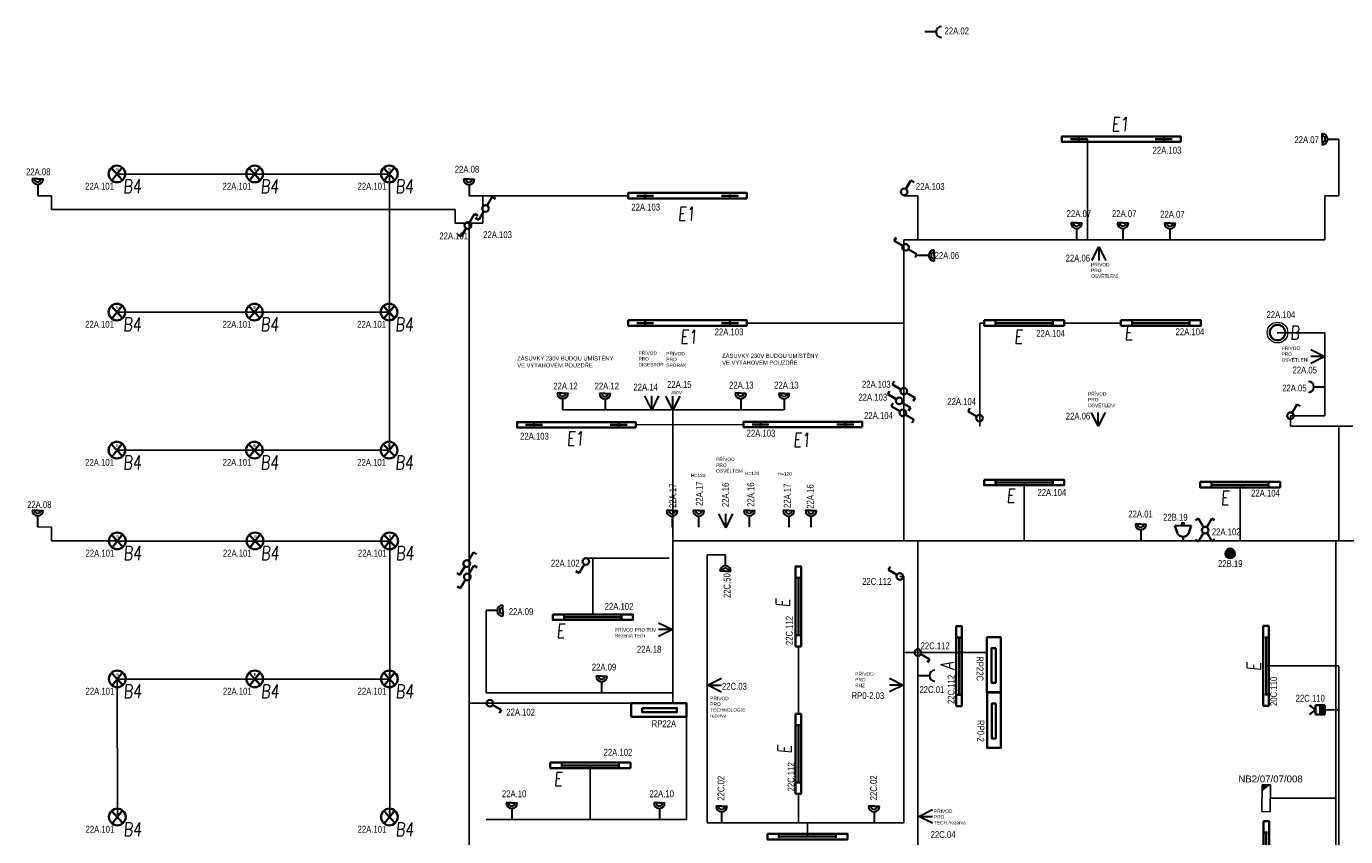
# Model space of a CAD drawing. Header units: millimetres. Extents: x 370888 to 505664, y 284292 to 447185.
# Tile 31 of 41: x 373614 to 392727, y 435448 to 447185. Entities that reach past the tile are written whole.
import ezdxf
from ezdxf.enums import TextEntityAlignment as Align

# ---------------------------------------------------------------- set-up
doc = ezdxf.new("R2010")
doc.units = ezdxf.units.MM
doc.header["$LTSCALE"] = 100
doc.layers.get('0').update_dxf_attribs({"color": 21, "linetype": 'CONTINUOUS'})
for name, color, linetype, lineweight in [('2DE_OBL', 91, 'CONTINUOUS', 35), ('2DE_OBL_L1', 91, 'CONTINUOUS', 35), ('CAT_SLN-DVOJZAS - 45', 7, 'CONTINUOUS', 30), ('CAT_SLN-HL.ŽLAB', 11, 'CONTINUOUS', 200), ('CP_DETAL', 33, 'CONTINUOUS', 18), ('E_NOUZOVÉ+PP OSVĚTLENÍ', 60, 'CONTINUOUS', 25), ('E_ROZVADĚČE', 1, 'CONTINUOUS', 35), ('E_SVĚTLA POPIS', 130, 'CONTINUOUS', 30), ('E_VEDENÍ SILNOPROUD', 50, 'CONTINUOUS', 25), ('E_VEDENÍ_CBS', 214, 'CONTINUOUS', 25), ('E_VYPINACE', 170, 'CONTINUOUS', 35), ('E_ZÁSUVKY POPIS', 111, 'CONTINUOUS', 30), ('E_ŽLABY', 40, 'CONTINUOUS', 15), ('U1 LIGHTING', 10, 'CONTINUOUS', 35), ('ZÁSUVKY POPIS', 7, 'CONTINUOUS', 30)]:
    doc.layers.add(name, color=color, linetype=linetype, lineweight=lineweight)
for name, color, linetype in [('BEZPECNOSTNE SVETLA', 80, 'CONTINUOUS'), ('Elektro rozvaděč', 1, 'CONTINUOUS'), ('GC3_MEP_E_LV_SECURITY LIGHT', 80, 'CONTINUOUS'), ('PRIPOJKA 230V', 1, 'CONTINUOUS'), ('Svetla - prepinace', 7, 'CONTINUOUS'), ('ŽLAB', 7, 'CONTINUOUS')]:
    doc.layers.add(name, color=color, linetype=linetype)
doc.styles.add('ARIAL', font='arial.ttf')
doc.styles.add('CP_ATTR', font='ROMANS.SHX')
doc.styles.add('CS-ROMANS', font='romans.shx', dxfattribs={"width": 0.75, "oblique": 5})
doc.styles.get("Standard").update_dxf_attribs({"font": 'arial.ttf'})

# ---------------------------------------------------------------- blocks, each defined once
blk = doc.blocks.new('*U28', base_point=(57391, -22719))
at = {"lineweight": 30, "ltscale": 0.1}
for p, q in [((57291, -22519), (57391, -22719)), ((57391, -22719), (57391, -22519)), ((57391, -22719), (57491, -22519))]:
    blk.add_line(p, q, dxfattribs=at)
blk = doc.blocks.new('pripojka 230V')
at = {"layer": 'PRIPOJKA 230V', "color": 1, "xscale": -1}
blk.add_blockref('*U28', (0, -2, -40), dxfattribs=at)
blk = doc.blocks.new('A$C3423193F')
at = {"color": 1, "linetype": 'ByBlock'}
for p, q in [((80, 240), (0, 240)), ((80, 240), (160, 240)), ((80, 160), (80, 0))]:
    blk.add_line(p, q, dxfattribs=at)
for radius in [80, 45.2]:
    blk.add_arc((80, 240), radius, 180, 0, dxfattribs=at)
blk = doc.blocks.new('*U259')
at = {"color": 0, "linetype": 'ByBlock'}
for p, q in [((24, 249.57), (96, 374.28)), ((96, 374.28), (143.56, 346.82))]:
    blk.add_line(p, q, dxfattribs=at)
blk.add_circle((0, 208), 48, dxfattribs=at)
blk = doc.blocks.new('přepinač-světla-jednoduchy')
at = {"layer": 'E_VYPINACE', "rotation": 270}
blk.add_blockref('*U259', (-204, -2), dxfattribs=at)
blk = doc.blocks.new('svetelný křížový spínač')
at = {"layer": 'E_VYPINACE', "linetype": 'ByBlock'}
for p, q in [((31, 344), (-11, 320)), ((103, 220), (31, 344)), ((151, 220), (223, 344)), ((223, 344), (264, 320)), ((31, 13), (-10, 37)), ((103, 138), (31, 13)), ((153, 141), (225, 16)), ((225, 16), (266, 40))]:
    blk.add_line(p, q, dxfattribs=at)
blk.add_circle((127, 178), 48, dxfattribs=at)
blk = doc.blocks.new('Rozvaděč')
at = {"layer": 'E_ROZVADĚČE'}
blk.add_lwpolyline([(2, 6), (802, 6), (802, 206), (2, 206), (2, 6)], dxfattribs=at)
blk.add_lwpolyline([(161, 134), (664, 134), (664, 73), (161, 73)], close=True, dxfattribs=at)
blk = doc.blocks.new('Světelný spínač dvojitý')
at = {"layer": 'E_VYPINACE', "linetype": 'ByBlock'}
for p, q in [((-22, 208), (5, 255)), ((102, 136), (-22, 208)), ((183, 86), (307, 14)), ((307, 14), (280, -33))]:
    blk.add_line(p, q, dxfattribs=at)
blk.add_circle((144, 112), 48, dxfattribs=at)
blk = doc.blocks.new('zasuvka_jednoducha')
at = {"color": 1, "lineweight": 30}
blk.add_line((19281, 12983), (19281, 13143), dxfattribs=at)
blk.add_arc((19281, 12903), 80, 0, 180, dxfattribs=at)
blk = doc.blocks.new('2DELLI009_CZ')
for p, q in [((-0.5, 0.1), (-0.5, -0.1)), ((-0.5, 0), (0.5, 0)), ((0.5, 0.1), (0.5, -0.1))]:
    blk.add_line(p, q)
blk.add_lwpolyline([(-0.7, 0.2), (0.7, 0.2), (0.7, -0.2), (-0.7, -0.2)], close=True)
at = {"linetype": 'ByBlock', "style": 'CP_ATTR', "flags": 9}
for tag, p in [('NAME', (-0.092, -0.018)), ('GROUP', (-0.092, -0.018)), ('NUMBER', (-0.092, -0.018)), ('PRODUCER', (-0.092, -0.018)), ('ARTICLE', (-0.092, -0.018)), ('CHARACTER', (-0.092, -0.018)), ('VOLTAGE', (-0.092, -0.019)), ('WEIGHT', (-0.092, -0.018)), ('OTHER', (-0.092, -0.018)), ('PRODUCT-TYPE', (-0.092, -0.019)), ('ORDER-NO', (-0.092, -0.019)), ('POWER', (-0.092, -0.019))]:
    blk.add_attdef(tag, text='', height=0.00005, dxfattribs=at).set_placement(p, align=Align.MIDDLE_LEFT)
blk = doc.blocks.new('2DELPH010_CZ')
blk.add_ellipse((0, 0), major_axis=(-0.053, 0.053), ratio=1, start_param=3.926991, end_param=10.210176)
at = {"layer": 'CP_DETAL'}
blk.add_ellipse((0, 0), major_axis=(-0.0707, 0.0707), ratio=1, start_param=3.926991, end_param=10.210176, dxfattribs=at)
at = {"linetype": 'ByBlock', "style": 'CP_ATTR', "flags": 9}
for tag in ['NAME', 'GROUP', 'NUMBER', 'PRODUCER', 'ARTICLE', 'PRODUCT-TYPE', 'ORDER-NO', 'CHARACTER', 'POWER', 'VOLTAGE', 'WEIGHT', 'OTHER']:
    blk.add_attdef(tag, text='', height=0.00000005, dxfattribs=at).set_placement((0, 0), align=Align.MIDDLE_LEFT)
blk = doc.blocks.new('B')
at = {"layer": 'U1 LIGHTING', "style": 'CS-ROMANS', "oblique": 5, "width": 0.75}
blk.add_text('B', height=200, dxfattribs=at).set_placement((229480, 21709))
blk = doc.blocks.new('E')
at = {"layer": 'U1 LIGHTING', "style": 'CS-ROMANS', "oblique": 5, "width": 0.75}
blk.add_text('E', height=200, dxfattribs=at).set_placement((229480, 21709))
blk = doc.blocks.new('2DELLI018_CZ')
for p, q in [((-0.6, 0), (-0.4, 0)), ((-0.5, 0.1), (-0.5, -0.1)), ((0.4, 0), (0.6, 0)), ((0.5, 0.1), (0.5, -0.1))]:
    blk.add_line(p, q)
blk.add_lwpolyline([(-0.7, 0.2), (0.7, 0.2), (0.7, -0.2), (-0.7, -0.2)], close=True)
at = {"linetype": 'ByBlock', "style": 'CP_ATTR', "flags": 9}
for tag, p in [('NAME', (-0.092, -0.018)), ('GROUP', (-0.092, -0.018)), ('NUMBER', (-0.092, -0.018)), ('PRODUCER', (-0.092, -0.018)), ('ARTICLE', (-0.092, -0.018)), ('CHARACTER', (-0.092, -0.018)), ('VOLTAGE', (-0.092, -0.019)), ('WEIGHT', (-0.092, -0.018)), ('OTHER', (-0.092, -0.018)), ('PRODUCT-TYPE', (-0.092, -0.019)), ('ORDER-NO', (-0.092, -0.019)), ('POWER', (-0.092, -0.019))]:
    blk.add_attdef(tag, text='', height=0.00005, dxfattribs=at).set_placement(p, align=Align.MIDDLE_LEFT)
blk = doc.blocks.new('E1')
at = {"layer": 'U1 LIGHTING', "style": 'CS-ROMANS', "oblique": 5, "width": 0.75}
blk.add_text('E1', height=200, dxfattribs=at).set_placement((229480, 21709))
blk = doc.blocks.new('*U32', base_point=(28429, 5840))
at = {"linetype": 'ByBlock'}
blk.add_hatch(color=0, dxfattribs=at).paths.add_polyline_path([(28362, 5840), (28497, 5840), (28497, 5772), (28362, 5772)])
at = {"color": 0, "linetype": 'ByBlock'}
for p, q in [((28429, 5907), (28362, 5997)), ((28429, 5907), (28497, 5997)), ((28362, 5907), (28497, 5907)), ((28362, 5772), (28362, 5907)), ((28362, 5840), (28497, 5840)), ((28497, 5772), (28362, 5772)), ((28497, 5907), (28497, 5772))]:
    blk.add_line(p, q, dxfattribs=at)
blk = doc.blocks.new('pohybove-cidlo-svetla')
at = {"layer": 'E_VYPINACE', "rotation": 180}
blk.add_blockref('*U32', (-1, 30), dxfattribs=at)
blk = doc.blocks.new('*U58')
at = {"layer": 'GC3_MEP_E_LV_SECURITY LIGHT', "linetype": 'ByBlock'}
for p, q in [((-118, 196), (-122, -194)), ((2, 194), (-118, 196)), ((-2, -196), (2, 194)), ((-122, -194), (-2, -196))]:
    blk.add_line(p, q, dxfattribs=at)
at = {"layer": 'GC3_MEP_E_LV_SECURITY LIGHT'}
blk.add_solid([(2, 194), (-118, 196), (-119, 99)], dxfattribs=at)
at = {"layer": 'BEZPECNOSTNE SVETLA', "style": 'ARIAL'}
blk.add_attdef('BEZ.SV', (52, -54), '', height=100, dxfattribs=at)
blk = doc.blocks.new('svetlo_bodove')
at = {"layer": '2DE_OBL_L1'}
for points in [[(-88, 90), (77, -86)], [(72, 94), (-79, -94)]]:
    blk.add_lwpolyline(points, dxfattribs=at)
blk.add_circle((-5, 2), 121, dxfattribs=at)
at = {"layer": '2DE_OBL_L1', "color": 0, "insert": (-18, 88), "char_height": 40, "attachment_point": 1}
blk.add_mtext_dynamic_manual_height_columns('{\\C256;B}', width=81.38, gutter_width=12.5, heights=[0], dxfattribs=at)
blk = doc.blocks.new('B4')
at = {"layer": 'U1 LIGHTING', "style": 'CS-ROMANS', "oblique": 5, "width": 0.75}
blk.add_text('B4', height=200, dxfattribs=at).set_placement((-7, 13))
blk = doc.blocks.new('CPEL_3386')
blk.add_hatch(color=256).paths.add_polyline_path([(-0.2, 0, 1), (0.2, 0, 1)])
for radius in [0.35, 0.2]:
    blk.add_circle((0, 0), radius)
at = {"linetype": 'ByBlock', "style": 'CP_ATTR', "flags": 9}
for tag, p in [('NAME', (-0.092, -0.018)), ('GROUP', (-0.092, -0.018)), ('NUMBER', (-0.092, -0.018)), ('PRODUCER', (-0.092, -0.018)), ('ARTICLE', (-0.092, -0.018)), ('CHARACTER', (-0.092, -0.018)), ('VOLTAGE', (-0.092, -0.019)), ('WEIGHT', (-0.092, -0.018)), ('OTHER', (-0.092, -0.018)), ('PRODUCT-TYPE', (-0.092, -0.019)), ('ORDER-NO', (-0.092, -0.019)), ('POWER', (-0.092, -0.019))]:
    blk.add_attdef(tag, text='', height=0.00005, dxfattribs=at).set_placement(p, align=Align.MIDDLE_LEFT)
blk = doc.blocks.new('CPEL_1003')
for p, q in [((0, 0), (0, -0.3)), ((-0.4, -0.55), (-0.6, -1.1)), ((0.4, -0.55), (0.6, -1.1)), ((-0.6, -1.1), (0.6, -1.1))]:
    blk.add_line(p, q)
blk.add_circle((0, -1.2), 0.1)
blk.add_arc((0, -0.745), 0.445, 25.98923, 154.01077)
at = {"linetype": 'ByBlock', "style": 'CP_ATTR', "flags": 9}
for tag, p in [('NAME', (-0.092, -0.018)), ('GROUP', (-0.092, -0.018)), ('NUMBER', (-0.092, -0.018)), ('PRODUCER', (-0.092, -0.018)), ('ARTICLE', (-0.092, -0.018)), ('CHARACTER', (-0.092, -0.018)), ('VOLTAGE', (-0.092, -0.019)), ('WEIGHT', (-0.092, -0.018)), ('OTHER', (-0.092, -0.018)), ('PRODUCT-TYPE', (-0.092, -0.019)), ('ORDER-NO', (-0.092, -0.019)), ('POWER', (-0.092, -0.019))]:
    blk.add_attdef(tag, text='', height=0.00005, dxfattribs=at).set_placement(p, align=Align.MIDDLE_LEFT)
blk = doc.blocks.new('A')
at = {"layer": 'U1 LIGHTING', "style": 'CS-ROMANS', "oblique": 5, "width": 0.75}
blk.add_text('A', height=200, dxfattribs=at).set_placement((229480, 21709))

msp = doc.modelspace()

# ---------------------------------------------------------------- linework, layer by layer
at = {"layer": 'E_VEDENÍ SILNOPROUD'}
for p, q in [((388985, 445551), (388985, 444095)), ((392627, 445551), (392627, 444732)), ((374931, 445045), (378873, 445045)), ((378873, 441045), (378873, 445076)), ((373977, 444732), (373777, 444732)), ((373977, 444532), (373977, 444732)), ((380027, 444732), (380227, 444732)), ((380227, 444732), (382333, 444732)), ((380227, 444332), (380227, 444732)), ((386327, 444732), (386527, 444732)), ((386527, 444732), (386527, 444095)), ((392627, 444732), (392427, 444732)), ((392427, 444732), (392427, 444095)), ((378873, 444532), (373977, 444532)), ((378873, 444532), (379827, 444532)), ((379827, 444532), (379827, 444332)), ((379827, 444332), (380027, 444332)), ((380027, 437382), (380027, 444332)), ((380027, 444332), (380227, 444332)), ((386527, 444095), (386327, 444095)), ((386327, 444095), (386327, 439732)), ((392427, 444095), (386527, 444095)), ((374931, 443045), (378873, 443045)), ((386327, 442888), (384053, 442888)), ((387427, 442888), (387489, 442888)), ((387427, 442888), (387427, 441395)), ((388649, 442888), (389477, 442888)), ((392427, 442745), (391735, 442745)), ((392427, 441545), (392427, 442745)), ((381382, 441632), (384592, 441632)), ((382977, 439732), (382977, 441632)), ((391927, 441545), (391927, 441395)), ((391927, 441545), (392377, 441545)), ((392377, 441545), (392427, 441545)), ((382442, 441413), (384004, 441417)), ((391927, 441395), (392831, 441395)), ((392627, 441395), (392627, 439732)), ((374931, 441045), (378873, 441045)), ((388069, 440578), (388069, 439732)), ((391197, 440546), (391197, 439732)), ((373776, 439934), (373977, 439932)), ((373977, 439932), (373977, 439732)), ((373977, 439732), (374929, 439732)), ((374936, 439730), (378878, 439730)), ((378878, 435730), (378878, 439761)), ((394874, 439732), (382977, 439732)), ((382977, 439732), (382977, 437382)), ((382927, 439482), (381719, 439482)), ((381820, 438666), (381820, 439482)), ((383742, 439532), (383477, 439532)), ((383477, 439532), (383477, 435647)), ((386268, 439216), (386327, 439216)), ((386327, 439216), (386327, 435647)), ((380277, 438721), (380277, 437532)), ((384798, 438202), (384798, 437226)), ((386327, 438117), (386527, 438117)), ((386527, 438117), (387530, 438117)), ((391574, 437920), (392627, 437920)), ((392627, 437916), (392627, 430332)), ((374936, 435730), (374931, 437732)), ((374936, 437730), (378878, 437730)), ((380277, 437532), (382977, 437532)), ((382377, 437382), (380027, 437382)), ((380027, 435007), (380027, 437382)), ((383177, 435697), (383177, 437182)), ((392426, 437282), (392627, 437282)), ((381784, 436480), (381784, 435697)), ((384798, 436066), (384798, 435647)), ((380277, 435697), (383177, 435697)), ((383477, 435647), (383685, 435647)), ((383685, 435647), (386327, 435647)), ((384929, 435448), (384929, 435647))]:
    msp.add_line(p, q, dxfattribs=at)
at = {"layer": 'E_VEDENÍ_CBS'}
for p, q in [((386526, 430178), (386527, 439732)), ((392583, 439732), (386527, 439732)), ((392583, 431398), (392583, 439732)), ((391636, 436004), (392583, 436004))]:
    msp.add_line(p, q, dxfattribs=at)
at = {"layer": 'E_ŽLABY'}
msp.add_line((391579, 437338), (391579, 437332), dxfattribs=at)

# ---------------------------------------------------------------- block references
for name, p in [('E1', (159855, 423960)), ('svetlo_bodove', (374931, 445045)), ('svetlo_bodove', (376926, 445045)), ('svetlo_bodove', (378877, 445045)), ('E1', (153571, 422663)), ('Světelný spínač dvojitý', (386208, 443872)), ('svetlo_bodove', (374931, 443045)), ('svetlo_bodove', (376922, 443045)), ('svetlo_bodove', (378873, 443045)), ('E1', (153604, 420880)), ('Světelný spínač dvojitý', (386114, 441648)), ('Světelný spínač dvojitý', (386183, 441790)), ('Světelný spínač dvojitý', (386166, 441474)), ('svetlo_bodove', (374931, 441045)), ('svetlo_bodove', (376922, 441045)), ('svetlo_bodove', (378873, 441045)), ('E1', (151960, 419405)), ('E1', (155242, 419387)), ('svetlo_bodove', (374936, 439730)), ('svetlo_bodove', (376931, 439730)), ('svetlo_bodove', (378882, 439730)), ('přepinač-světla-jednoduchy', (386526, 438115)), ('svetlo_bodove', (374936, 437730)), ('svetlo_bodove', (376927, 437730)), ('svetlo_bodove', (378878, 437730)), ('přepinač-světla-jednoduchy', (380323, 437382)), ('svetlo_bodove', (374936, 435730)), ('svetlo_bodove', (378878, 435730))]:
    msp.add_blockref(name, p)
for name, p, rotation in [('přepinač-světla-jednoduchy', (386328, 444784), 89.99999999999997), ('Světelný spínač dvojitý', (380154, 444692), 270), ('Světelný spínač dvojitý', (379899, 444446), 270), ('přepinač-světla-jednoduchy', (391925, 441541), 89.99999999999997), ('přepinač-světla-jednoduchy', (387427, 441509), 180), ('Světelný spínač dvojitý', (379881, 439546), 270), ('přepinač-světla-jednoduchy', (381721, 439436), 270), ('Světelný spínač dvojitý', (379890, 439353), 270), ('přepinač-světla-jednoduchy', (386272, 439214), 180)]:
    msp.add_blockref(name, p, dxfattribs=dict(rotation=rotation))
at = {"layer": '2DE_OBL', "xscale": 1228.571428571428, "yscale": 200, "zscale": 1000, "rotation": 180}
for p in [(389477, 445551), (383193, 444732), (383193, 442888), (381582, 441413), (384864, 441417)]:
    msp.add_blockref('2DELLI018_CZ', p, dxfattribs=at)
at = {"layer": '2DE_OBL', "xscale": 1500, "yscale": 1500, "zscale": 252.5252525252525}
msp.add_blockref('2DELPH010_CZ', (391740, 442750), dxfattribs=at)
at = {"layer": '2DE_OBL_L1', "xscale": 828.5714285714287, "yscale": 200, "zscale": 1000}
for p in [(388069, 442888), (390050, 442888), (388069, 440578), (391197, 440546), (381820, 438626), (381784, 436480), (384929, 435448)]:
    msp.add_blockref('2DELLI009_CZ', p, dxfattribs=at)
at = {"layer": '2DE_OBL_L1', "xscale": 828.5714285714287, "yscale": 200, "zscale": 1000, "rotation": 90}
for p in [(384798, 438782), (387126, 437918), (391574, 437920), (384798, 436646), (391577, 435091)]:
    msp.add_blockref('2DELLI009_CZ', p, dxfattribs=at)
at = {"layer": 'CAT_SLN-DVOJZAS - 45'}
for p, rotation in [((392627, 445471), 89.99999999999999), ((386525, 443946), 270), ((383822, 439532), 180), ((380274, 438801), 270)]:
    msp.add_blockref('A$C3423193F', p, dxfattribs=dict(at, rotation=rotation))
for p in [(373698, 444736), (379947, 444732), (388748, 444097), (389419, 444097), (390101, 444093), (381302, 441632), (381917, 441627), (383883, 441631), (384512, 441629), (373696, 439934), (382888, 439930), (383273, 439930), (384007, 439933), (384578, 439930), (384901, 439931), (389679, 439733), (381868, 437532), (380566, 435696), (382704, 435697), (383605, 435647), (385815, 435647)]:
    msp.add_blockref('A$C3423193F', p, dxfattribs=at)
at = {"layer": 'CAT_SLN-HL.ŽLAB', "color": 1}
for p, rotation in [((399775, 427824), 89.99999999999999), ((379284, 461244), 270), ((399679, 418497), 89.99999999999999)]:
    msp.add_blockref('zasuvka_jednoducha', p, dxfattribs=dict(at, rotation=rotation))
at = {"layer": 'E_NOUZOVÉ+PP OSVĚTLENÍ'}
ref = msp.add_blockref('*U58', (391636, 436004), dxfattribs=at)
ref.add_attrib('BEZ.SV', 'NB2/07/07/008', (391173, 436233), dxfattribs={"height": 100, "style": 'ARIAL'})
at = {"layer": 'E_VEDENÍ SILNOPROUD'}
for p in [(375020, 444755), (377011, 444755), (378965, 444755), (375020, 442755), (377011, 442755), (378962, 442755), (375020, 440755), (377011, 440755), (378962, 440755), (375025, 439440), (377016, 439440), (378971, 439440), (375025, 437440), (377016, 437440), (378967, 437440), (375025, 435440), (378967, 435440)]:
    msp.add_blockref('B4', p, dxfattribs=at)
at = {"layer": 'E_VEDENÍ_CBS', "rotation": 90}
msp.add_blockref('A', (408766, 208384), dxfattribs=at)
at = {"layer": 'E_VYPINACE', "xscale": 200, "yscale": 200, "zscale": 200, "rotation": 180.9633105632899}
msp.add_blockref('CPEL_1003', (390375, 439732), dxfattribs=at)
at = {"layer": 'E_VYPINACE', "xscale": 200, "yscale": 200, "zscale": 200}
msp.add_blockref('CPEL_3386', (391054, 439550), dxfattribs=at)
at = {"layer": 'E_ŽLABY'}
msp.add_blockref('B', (162440, 420938), dxfattribs=at)
at = {"layer": 'Elektro rozvaděč', "rotation": 270}
for p in [(387524, 438340), (387526, 437535)]:
    msp.add_blockref('Rozvaděč', p, dxfattribs=at)
at = {"layer": 'Elektro rozvaděč'}
msp.add_blockref('Rozvaděč', (382375, 437176), dxfattribs=at)
at = {"layer": 'Svetla - prepinace'}
msp.add_blockref('svetelný křížový spínač', (390564, 439710), dxfattribs=at)
at = {"layer": 'U1 LIGHTING'}
for p in [(158445, 420881), (160043, 420935), (158334, 418579), (161436, 418547), (151812, 416620), (151776, 414474)]:
    msp.add_blockref('E', p, dxfattribs=at)
at = {"layer": 'U1 LIGHTING', "rotation": 90}
for p in [(406384, 209290), (413209, 208369), (406410, 207170)]:
    msp.add_blockref('E', p, dxfattribs=at)
at = {"layer": 'ŽLAB'}
for name, p, rotation in [('pripojka 230V', (389151, 443991), 180), ('pripojka 230V', (392423, 442402), 90), ('pripojka 230V', (382971, 438447, 40), 89.99999999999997), ('pripojka 230V', (383485, 437642), 270), ('pripojka 230V', (386316, 437643), 89.99999999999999), ('pohybove-cidlo-svetla', (392328, 437281), 269.9999999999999), ('pripojka 230V', (386544, 435741), 270)]:
    msp.add_blockref(name, p, dxfattribs=dict(at, rotation=rotation))
for p in [(382673, 441634), (382980, 441632), (389143, 441394), (383745, 439925)]:
    msp.add_blockref('pripojka 230V', p, dxfattribs=at)

# ---------------------------------------------------------------- texts
at = {"layer": 'E_SVĚTLA POPIS', "width": 0.8}
for s, p in [('22A.103', (389930, 445341)), ('22A.101', (374465, 444819)), ('22A.101', (376456, 444819)), ('22A.101', (378411, 444819)), ('22A.103', (386500, 444816)), ('22A.103', (382378, 444517)), ('22A.101', (379597, 444099)), ('22A.103', (380232, 444118)), ('22A.104', (391580, 442959)), ('22A.101', (374465, 442819)), ('22A.101', (376456, 442819)), ('22A.101', (378407, 442819)), ('22A.103', (383585, 442709)), ('22A.104', (388245, 442688)), ('22A.104', (390263, 442711)), ('22A.103', (385719, 441950)), ('22A.103', (385668, 441763)), ('22A.104', (386956, 441700)), ('22A.104', (385750, 441497)), ('22A.103', (384048, 441242)), ('22A.103', (380766, 441198)), ('22A.101', (374465, 440819)), ('22A.101', (376456, 440819)), ('22A.101', (378407, 440819)), ('22A.104', (388262, 440383)), ('22A.104', (391357, 440374)), ('22A.102', (390788, 439813)), ('22A.101', (374470, 439504)), ('22A.101', (376461, 439504)), ('22A.101', (378416, 439504)), ('22A.102', (381213, 439359)), ('22C.112', (385722, 439094)), ('22A.102', (381992, 438733)), ('22C.112', (386569, 438161)), ('22A.101', (374470, 437504)), ('22A.101', (376461, 437504)), ('22A.101', (378412, 437504)), ('22C.110', (392003, 437402)), ('22A.102', (380566, 437201)), ('22A.102', (381976, 436619)), ('22A.101', (374470, 435504)), ('22A.101', (378412, 435504))]:
    msp.add_text(s, height=100, dxfattribs=at).set_placement(p)
for s, p in [('22C.112', (384716, 438222)), ('22C.112', (387061, 437368)), ('20C.110', (391734, 437340)), ('22C.112', (384742, 436102))]:
    msp.add_text(s, height=100, rotation=90, dxfattribs=at).set_placement(p)
at = {"layer": 'E_ZÁSUVKY POPIS', "width": 0.8}
for s, p in [('22A.02', (386916, 447070)), ('22A.07', (391985, 445494)), ('22A.08', (379820, 445065)), ('22A.08', (373609, 445028)), ('22A.07', (388685, 444422)), ('22A.07', (389342, 444422)), ('22A.07', (390040, 444413)), ('22A.06', (386772, 443818)), ('22A.06', (388670, 443778)), ('22A.05', (391957, 442157)), ('22A.12', (381247, 441925)), ('22A.12', (381845, 441925)), ('22A.14', (382408, 441910)), ('22A.15', (382896, 441948)), ('22A.13', (383794, 441938)), ('22A.13', (384447, 441938)), ('22A.05', (391807, 441896)), ('22A.06', (388672, 441490)), ('22A.08', (373623, 440206)), ('22A.01', (389579, 440071)), ('22B.19', (390083, 440024)), ('22B.19', (390878, 439352)), ('22A.09', (380603, 438657)), ('22A.18', (382459, 438112)), ('22A.09', (381805, 437854)), ('22C.03', (383691, 437575, -40)), ('RP0-2.03', (385569, 437440, -40)), ('22C.01', (386552, 437527)), ('22A.10', (380503, 436018)), ('22A.10', (382641, 436019)), ('22C.04', (386714, 435427, -40))]:
    msp.add_text(s, height=100, dxfattribs=at).set_placement(p)
for s, p in [('22A.17', (383413, 440238)), ('22A.16', (384159, 440225)), ('22A.17', (383028, 440208)), ('22A.16', (383792, 440221)), ('22A.17', (384686, 440208)), ('22A.16', (385019, 440197)), ('22C.50', (383815, 438904)), ('22C.02', (383727, 435968)), ('22C.02', (385938, 435974))]:
    msp.add_text(s, height=100, rotation=90, dxfattribs=at).set_placement(p)
at = {"layer": 'Elektro rozvaděč', "width": 0.8}
for s, p in [('RP22C', (387380, 438061)), ('RP0-2', (387392, 437137))]:
    msp.add_text(s, height=100, rotation=270, dxfattribs=at).set_placement(p)
msp.add_text('RP22A', height=100, dxfattribs=at).set_placement((382673, 437033))
at = {"layer": 'PRIPOJKA 230V', "insert": (382958, 441903), "char_height": 46.9, "attachment_point": 1}
msp.add_mtext_dynamic_manual_height_columns('400V', width=227.14, gutter_width=12.5, heights=[0], dxfattribs=at)
at = {"layer": 'ZÁSUVKY POPIS', "char_height": 50, "attachment_point": 1}
for s, width, heights, insert in [('PŘÍVOD PRO OSVĚTLENÍ', 210, [0], (389039, 443758)), ('PŘÍVOD PRO DIGESTOŘ', 210, [0], (382482, 442477)), ('PŘÍVOD PRO SPORÁK', 210, [0], (382885, 442468)), ('PŘÍVOD PRO OSVĚTLENÍ', 210, [0], (391798, 442546)), ('PŘÍVOD PRO OSVĚTLENÍ', 210, [0], (388995, 441885)), ('PŘÍVOD PRO OSVĚLTENÍ', 210, [0], (383607, 440937)), ('H=120', 210, [0], (383244, 440705)), ('H=120', 210, [0], (384024, 440735)), ('H=120', 210, [0], (384497, 440726)), ('PŘÍVOD PRO TUV Rezerva Tech.', 705.13, [395], (382140, 438468, 40)), ('PŘÍVOD PRO SHZ', 210, [0], (385622, 437829)), ('PŘÍVOD PRO TECHNOLOGIE\\Prezerva', 210, [0], (383522, 437474)), ('PŘÍVOD PRO TECH./rezerva', 210, [0], (386762, 435841, -40))]:
    msp.add_mtext_dynamic_manual_height_columns(s, width=width, gutter_width=12.5, heights=heights, dxfattribs=dict(at, insert=insert))
at = {"layer": 'ZÁSUVKY POPIS', "color": 1, "char_height": 60, "attachment_point": 1}
for insert in [(380725, 442405), (383694, 442443)]:
    msp.add_mtext_dynamic_manual_height_columns('ZÁSUVKY 230V BUDOU UMÍSTĚNY \\PVE VÝTAHOVÉM POUZDŘE', width=1477, gutter_width=12.5, heights=[0], dxfattribs=dict(at, insert=insert))

doc.saveas('drawing.dxf')
